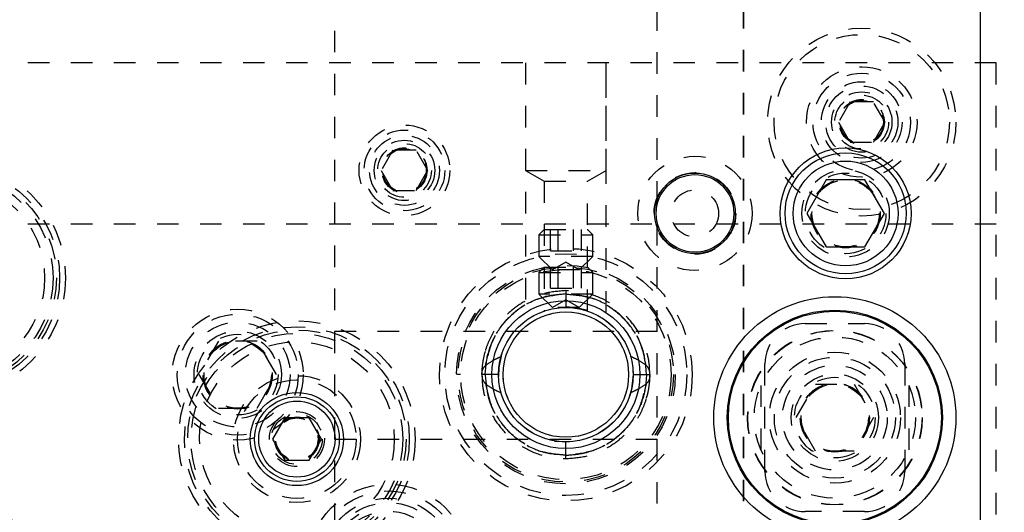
# Model space of a CAD drawing. Header units: inches. Extents: x 1772 to 2706, y -534 to -52.
# Tile 145 of 256: x 1879.92 to 1884.49, y -436.19 to -433.9. Entities that reach past the tile are written whole.
import ezdxf

# ---------------------------------------------------------------- set-up
doc = ezdxf.new("R2010")
doc.units = ezdxf.units.IN
doc.header["$LTSCALE"] = 0.5
doc.header["$MEASUREMENT"] = 0
doc.linetypes.add('HIDDEN', pattern=[0.225, 0.15, -0.075])
doc.linetypes.add('PHANTOM', pattern=[0.25, 0.125, -0.025, 0.025, -0.025, 0.025, -0.025])
doc.layers.add('SID-M-H', color=4, linetype='HIDDEN')
doc.layers.add('SID-M-S', color=105, linetype='Continuous')

msp = doc.modelspace()

# ---------------------------------------------------------------- linework, layer by layer
at = {"color": 7, "linetype": 'PHANTOM', "lineweight": 35}
msp.add_line((1883.27841, -426.04018), (1883.27841, -449.91886), dxfattribs=at)
at = {"layer": 'SID-M-H'}
for p, q in [((1881.37841, -428.35102), (1881.37841, -447.35102)), ((1882.87841, -447.35102), (1882.87841, -428.35102)), ((1884.45341, -434.10102), (1874.45341, -434.10102)), ((1882.26541, -434.10102), (1882.26541, -435.26324)), ((1882.26591, -434.10102), (1882.26591, -434.60102)), ((1882.64091, -434.60102), (1882.64091, -434.10102)), ((1882.64141, -435.26324), (1882.64141, -434.10102)), ((1884.45341, -441.60102), (1884.45341, -434.10102)), ((1883.77428, -434.28227), (1883.72015, -434.37602)), ((1883.88253, -434.28227), (1883.77428, -434.28227)), ((1883.93666, -434.37602), (1883.88253, -434.28227)), ((1883.72015, -434.37602), (1883.77428, -434.46977)), ((1883.88253, -434.46977), (1883.93666, -434.37602)), ((1881.64928, -434.50727), (1881.59515, -434.60102)), ((1881.75753, -434.50727), (1881.64928, -434.50727)), ((1881.81166, -434.60102), (1881.75753, -434.50727)), ((1883.77428, -434.46977), (1883.88253, -434.46977)), ((1881.59515, -434.60102), (1881.64928, -434.69477)), ((1881.75753, -434.69477), (1881.81166, -434.60102)), ((1882.26591, -434.60102), (1882.64091, -434.60102)), ((1882.26591, -434.60102), (1882.35291, -434.65125)), ((1882.55391, -434.65125), (1882.64091, -434.60102)), ((1881.64928, -434.69477), (1881.75753, -434.69477)), ((1882.35291, -434.65125), (1882.55391, -434.65125)), ((1882.35291, -434.65125), (1882.35291, -435.25483)), ((1882.55391, -435.25475), (1882.55391, -434.65125)), ((1889.25341, -434.85102), (1875.55341, -434.85102)), ((1882.35291, -434.87602), (1882.32841, -434.90052)), ((1882.35291, -434.87602), (1882.55391, -434.87602)), ((1882.38124, -434.97445), (1882.38124, -434.87602)), ((1882.41732, -434.97445), (1882.41732, -434.87602)), ((1882.48949, -434.97445), (1882.48949, -434.87602)), ((1882.52558, -434.97445), (1882.52558, -434.87602)), ((1882.57841, -434.90052), (1882.55391, -434.87602)), ((1882.32841, -434.90052), (1882.57841, -434.90052)), ((1882.32841, -434.90052), (1882.32841, -435.00102)), ((1882.57841, -435.00102), (1882.57841, -434.90052)), ((1882.57841, -435.00102), (1882.32841, -435.00102)), ((1882.32841, -435.00102), (1882.39091, -435.06352)), ((1882.38124, -434.97445), (1882.52558, -434.97445)), ((1882.51591, -435.06352), (1882.57841, -435.00102)), ((1882.35291, -435.05102), (1882.32841, -435.07552)), ((1882.35291, -435.05102), (1882.55391, -435.05102)), ((1882.38124, -435.14945), (1882.38124, -435.05102)), ((1882.45341, -435.02744), (1882.39091, -435.06352)), ((1882.41732, -435.14945), (1882.41732, -435.05102)), ((1882.51591, -435.06352), (1882.45341, -435.02744)), ((1882.48949, -435.14945), (1882.48949, -435.05102)), ((1882.52558, -435.14945), (1882.52558, -435.05102)), ((1882.57841, -435.07552), (1882.55391, -435.05102)), ((1882.32841, -435.07552), (1882.57841, -435.07552)), ((1882.32841, -435.07552), (1882.32841, -435.17602)), ((1882.51591, -435.06352), (1882.39091, -435.06352)), ((1882.57841, -435.17602), (1882.57841, -435.07552)), ((1882.38124, -435.14945), (1882.52558, -435.14945)), ((1882.57841, -435.17602), (1882.32841, -435.17602)), ((1882.32841, -435.17602), (1882.39091, -435.23852)), ((1882.45341, -435.16037), (1882.45341, -435.23837)), ((1882.51591, -435.23852), (1882.57841, -435.17602)), ((1882.45341, -435.20244), (1882.39091, -435.23852)), ((1882.51591, -435.23852), (1882.39091, -435.23852)), ((1882.51591, -435.23852), (1882.45341, -435.20244)), ((1883.56591, -435.31352), (1883.84091, -435.31352)), ((1882.87841, -435.35102), (1881.37841, -435.35102)), ((1882.20306, -435.36374), (1882.20306, -435.36374)), ((1880.83834, -435.39502), (1880.74827, -435.55102)), ((1881.01847, -435.39502), (1880.83834, -435.39502)), ((1881.10854, -435.55102), (1881.01847, -435.39502)), ((1882.15414, -435.45763), (1882.14174, -435.51713)), ((1882.14174, -435.51713), (1882.14002, -435.55937)), ((1883.37841, -436.00102), (1883.37841, -435.50102)), ((1884.02841, -435.50102), (1884.02841, -436.00102)), ((1880.74827, -435.55102), (1880.83834, -435.70702)), ((1881.01847, -435.70702), (1881.10854, -435.55102)), ((1881.96421, -435.55102), (1881.94521, -435.55102)), ((1882.14087, -435.55103), (1882.07845, -435.55103)), ((1882.75958, -435.61841), (1882.76691, -435.55102)), ((1882.76595, -435.55102), (1882.82837, -435.55101)), ((1882.76691, -435.55102), (1882.76641, -435.53343)), ((1882.96161, -435.55102), (1882.96161, -435.55102)), ((1883.01591, -435.55102), (1883.01591, -435.55102)), ((1883.35966, -435.60115), (1883.35966, -435.90089)), ((1883.52327, -435.75102), (1883.61334, -435.59502)), ((1883.61334, -435.59502), (1883.79347, -435.59502)), ((1883.79347, -435.59502), (1883.88354, -435.75102)), ((1884.04716, -435.60115), (1884.04716, -435.90089)), ((1882.75139, -435.64842), (1882.75958, -435.61841)), ((1880.83834, -435.70702), (1881.01847, -435.70702)), ((1883.61334, -435.90702), (1883.52327, -435.75102)), ((1883.88354, -435.75102), (1883.79347, -435.90702)), ((1881.37841, -435.85102), (1882.87841, -435.85102)), ((1882.39901, -435.85977), (1882.40269, -435.86039)), ((1882.40269, -435.86039), (1882.468, -435.86418)), ((1882.45341, -435.94167), (1882.45341, -435.86367)), ((1883.79347, -435.90702), (1883.61334, -435.90702)), ((1883.84091, -436.18852), (1883.56591, -436.18852))]:
    msp.add_line(p, q, dxfattribs=at)
for centre, radius in [((1883.82841, -434.37602), 0.4375), ((1883.82841, -434.37602), 0.4075), ((1883.82841, -434.37602), 0.25687), ((1883.82841, -434.37602), 0.22687), ((1883.82841, -434.37602), 0.1875), ((1883.82841, -434.37602), 0.16781), ((1883.82841, -434.37602), 0.1405), ((1883.82841, -434.37602), 0.125), ((1883.82841, -434.37602), 0.10497), ((1883.82841, -434.37602), 0.1047), ((1883.82841, -434.37602), 0.10418), ((1883.82841, -434.37602), 0.1005), ((1881.70341, -434.60102), 0.211), ((1881.70341, -434.60102), 0.1875), ((1881.70341, -434.60102), 0.1625), ((1881.70341, -434.60102), 0.1405), ((1881.70341, -434.60102), 0.125), ((1881.70341, -434.60102), 0.10497), ((1881.70341, -434.60102), 0.1047), ((1881.70341, -434.60102), 0.10418), ((1881.70341, -434.60102), 0.1005), ((1879.57841, -435.10102), 0.55), ((1883.05341, -434.80102), 0.26565), ((1879.57841, -435.10102), 0.5225), ((1879.57841, -435.10102), 0.5075), ((1883.75341, -434.80102), 0.203), ((1879.57841, -435.10102), 0.49213), ((1879.57841, -435.10102), 0.45276), ((1883.05341, -434.80102), 0.19), ((1883.75341, -434.80102), 0.1875), ((1883.75341, -434.80102), 0.16072), ((1883.75341, -434.80102), 0.16045), ((1883.75341, -434.80102), 0.15993), ((1883.75341, -434.80102), 0.15625), ((1883.05341, -434.80102), 0.1095), ((1882.45341, -435.55102), 0.5875), ((1882.45341, -435.55102), 0.5625), ((1882.45341, -435.55102), 0.5082), ((1882.45341, -435.55102), 0.5), ((1882.45341, -435.55102), 0.4892), ((1880.92841, -435.55102), 0.3045), ((1880.92841, -435.55102), 0.28125), ((1882.45341, -435.55102), 0.29167), ((1881.20341, -435.85102), 0.55), ((1881.20341, -435.85102), 0.5225), ((1880.92841, -435.55102), 0.24375), ((1881.20341, -435.85102), 0.5075), ((1881.20341, -435.85102), 0.49213), ((1880.92841, -435.55102), 0.203), ((1880.92841, -435.55102), 0.1875), ((1883.70341, -435.75102), 0.40625), ((1883.70341, -435.75102), 0.405), ((1883.70341, -435.75102), 0.375), ((1881.20341, -435.85102), 0.45276), ((1880.92841, -435.55102), 0.16072), ((1880.92841, -435.55102), 0.16045), ((1880.92841, -435.55102), 0.15993), ((1880.92841, -435.55102), 0.15625), ((1883.70341, -435.75102), 0.3045), ((1883.70341, -435.75102), 0.28125), ((1883.70341, -435.75102), 0.24375), ((1881.20341, -435.85102), 0.29528), ((1883.70341, -435.75102), 0.203), ((1883.70341, -435.75102), 0.1875), ((1881.20341, -435.85102), 0.27559), ((1883.70341, -435.75102), 0.16072), ((1883.70341, -435.75102), 0.16045), ((1883.70341, -435.75102), 0.15993), ((1883.70341, -435.75102), 0.15625), ((1881.20341, -435.85102), 0.12795), ((1881.20341, -435.85102), 0.11811), ((1881.20341, -435.85102), 0.10289), ((1881.20341, -435.85102), 0.10262), ((1881.20341, -435.85102), 0.1021), ((1881.20341, -435.85102), 0.09843), ((1881.62841, -436.43602), 0.375), ((1881.62841, -436.43602), 0.34375), ((1881.62841, -436.43602), 0.31), ((1881.62841, -436.43602), 0.28906), ((1881.62841, -436.43602), 0.25)]:
    msp.add_circle(centre, radius, dxfattribs=at)
for centre, radius, start, end in [((1882.45341, -435.55102), 0.3135, 71.37, 90.58679), ((1883.56591, -435.50102), 0.1875, 90, 180), ((1883.84091, -435.50102), 0.1875, 0, 90), ((1883.56591, -436.00102), 0.1875, 180, 270), ((1883.84091, -436.00102), 0.1875, 270, 0)]:
    msp.add_arc(centre, radius, start, end, dxfattribs=at)
for points, knots in [([(1882.45341, -435.16037), (1882.41979, -435.16294), (1882.35564, -435.16784), (1882.26977, -435.20282), (1882.20134, -435.2492), (1882.15013, -435.30194), (1882.11392, -435.35487), (1882.09023, -435.40429), (1882.07544, -435.44917), (1882.06656, -435.49391), (1882.06211, -435.52767), (1882.06332, -435.54765), (1882.06352, -435.5509)], [0, 0, 0, 0, 0.1642843, 0.3135734, 0.4477904, 0.5670794, 0.671348, 0.760539, 0.8346981, 0.9020185, 0.9840237, 1, 1, 1, 1]), ([(1882.07845, -435.55101), (1882.08154, -435.51439), (1882.08772, -435.44111), (1882.13707, -435.3405), (1882.21502, -435.25336), (1882.32384, -435.18899), (1882.41022, -435.18028), (1882.45341, -435.17593)], [0, 0, 0, 0, 0.1866588, 0.3734284, 0.5601675, 0.7800825, 1, 1, 1, 1]), ([(1882.45341, -435.17593), (1882.41677, -435.17913), (1882.34351, -435.18552), (1882.24267, -435.23442), (1882.15601, -435.31289), (1882.09133, -435.42141), (1882.08274, -435.50782), (1882.07845, -435.55103)], [0, 0, 0, 0, 0.1867859, 0.3735113, 0.5602438, 0.7800974, 1, 1, 1, 1]), ([(1882.08093, -435.50737), (1882.08756, -435.47403), (1882.10084, -435.40731), (1882.15374, -435.31838), (1882.23085, -435.2425), (1882.33345, -435.18711), (1882.41342, -435.17966), (1882.45341, -435.17593)], [0, 0, 0, 0, 0.1866411, 0.3734192, 0.5601372, 0.7800682, 1, 1, 1, 1]), ([(1882.45341, -435.17593), (1882.41949, -435.17868), (1882.35167, -435.18417), (1882.25709, -435.22617), (1882.17309, -435.29428), (1882.10588, -435.3895), (1882.08931, -435.46808), (1882.08102, -435.50737)], [0, 0, 0, 0, 0.1867762, 0.3735154, 0.5602057, 0.7801315, 1, 1, 1, 1]), ([(1882.84328, -435.55076), (1882.84289, -435.53416), (1882.84195, -435.49434), (1882.82688, -435.42936), (1882.79548, -435.35618), (1882.74293, -435.28343), (1882.66746, -435.21897), (1882.56832, -435.17065), (1882.49279, -435.1639), (1882.45341, -435.16037)], [0, 0, 0, 0, 0.0812569, 0.1949579, 0.3243989, 0.4696984, 0.6307018, 0.8074564, 1, 1, 1, 1]), ([(1882.45341, -435.17593), (1882.48732, -435.17868), (1882.55515, -435.18417), (1882.64972, -435.22617), (1882.73373, -435.29428), (1882.80093, -435.3895), (1882.81751, -435.46808), (1882.82579, -435.50737)], [0, 0, 0, 0, 0.1867762, 0.3735154, 0.5602057, 0.7801315, 1, 1, 1, 1]), ([(1882.45341, -435.17593), (1882.49004, -435.17913), (1882.5633, -435.18552), (1882.66414, -435.23442), (1882.75081, -435.31289), (1882.81549, -435.42141), (1882.82407, -435.50782), (1882.82837, -435.55103)], [0, 0, 0, 0, 0.1867859, 0.3735113, 0.5602438, 0.7800974, 1, 1, 1, 1]), ([(1882.82837, -435.55101), (1882.82528, -435.51439), (1882.8191, -435.44111), (1882.76975, -435.3405), (1882.69179, -435.25336), (1882.58298, -435.18899), (1882.4966, -435.18028), (1882.45341, -435.17593)], [0, 0, 0, 0, 0.1866588, 0.3734284, 0.5601675, 0.7800825, 1, 1, 1, 1]), ([(1882.82589, -435.50737), (1882.81925, -435.47403), (1882.80597, -435.40731), (1882.75308, -435.31838), (1882.67596, -435.2425), (1882.57336, -435.18711), (1882.49339, -435.17966), (1882.45341, -435.17593)], [0, 0, 0, 0, 0.1866411, 0.3734192, 0.5601372, 0.7800682, 1, 1, 1, 1]), ([(1882.07835, -435.4434), (1882.07751, -435.44586), (1882.07224, -435.46132), (1882.06677, -435.49402), (1882.06205, -435.52766), (1882.06331, -435.54764), (1882.06351, -435.5509)], [0, 0, 0, 0, 0.0713569, 0.449441, 0.910068, 1, 1, 1, 1]), ([(1882.08087, -435.50736), (1882.09354, -435.49861), (1882.11617, -435.48297), (1882.14127, -435.47175), (1882.15231, -435.46681)], [0, 0, 0, 0, 0.559993, 1, 1, 1, 1]), ([(1882.82595, -435.50736), (1882.81328, -435.49861), (1882.79065, -435.48297), (1882.76555, -435.47175), (1882.7545, -435.46681)], [0, 0, 0, 0, 0.559993, 1, 1, 1, 1]), ([(1882.06276, -435.55102), (1882.0635, -435.54167), (1882.06483, -435.52501), (1882.07598, -435.51275), (1882.08087, -435.50736)], [0, 0, 0, 0, 0.5612126, 1, 1, 1, 1]), ([(1882.84406, -435.55102), (1882.84331, -435.54167), (1882.84198, -435.52501), (1882.83084, -435.51275), (1882.82595, -435.50736)], [0, 0, 0, 0, 0.5612126, 1, 1, 1, 1]), ([(1882.06276, -435.55102), (1882.0635, -435.56037), (1882.06483, -435.57703), (1882.07598, -435.5893), (1882.08087, -435.59468)], [0, 0, 0, 0, 0.5612126, 1, 1, 1, 1]), ([(1882.07845, -435.55101), (1882.07597, -435.55101), (1882.07102, -435.55101), (1882.06471, -435.55101), (1882.06358, -435.55101), (1882.06289, -435.55101)], [0, 0, 0, 0, 0.2808789, 0.5625042, 1, 1, 1, 1]), ([(1882.06353, -435.55129), (1882.06393, -435.56788), (1882.06487, -435.60771), (1882.07993, -435.67269), (1882.11133, -435.74586), (1882.16388, -435.81862), (1882.23935, -435.88307), (1882.3385, -435.93139), (1882.41403, -435.93815), (1882.45341, -435.94167)], [0, 0, 0, 0, 0.0812569, 0.1949579, 0.3243989, 0.4696984, 0.6307018, 0.8074564, 1, 1, 1, 1]), ([(1882.45341, -435.92611), (1882.41677, -435.92292), (1882.34351, -435.91652), (1882.24267, -435.86763), (1882.15601, -435.78915), (1882.09133, -435.68063), (1882.08274, -435.59422), (1882.07845, -435.55101)], [0, 0, 0, 0, 0.1867859, 0.3735113, 0.5602438, 0.7800974, 1, 1, 1, 1]), ([(1882.07845, -435.55103), (1882.08154, -435.58766), (1882.08772, -435.66093), (1882.13707, -435.76154), (1882.21502, -435.84868), (1882.32384, -435.91306), (1882.41022, -435.92176), (1882.45341, -435.92611)], [0, 0, 0, 0, 0.1866588, 0.3734284, 0.5601675, 0.7800825, 1, 1, 1, 1]), ([(1882.45341, -435.92611), (1882.49004, -435.92292), (1882.5633, -435.91652), (1882.66414, -435.86763), (1882.75081, -435.78915), (1882.81549, -435.68063), (1882.82407, -435.59422), (1882.82837, -435.55101)], [0, 0, 0, 0, 0.1867859, 0.3735113, 0.5602438, 0.7800974, 1, 1, 1, 1]), ([(1882.82837, -435.55103), (1882.82528, -435.58766), (1882.8191, -435.66093), (1882.76975, -435.76154), (1882.69179, -435.84868), (1882.58298, -435.91306), (1882.4966, -435.92176), (1882.45341, -435.92611)], [0, 0, 0, 0, 0.1866588, 0.3734284, 0.5601675, 0.7800825, 1, 1, 1, 1]), ([(1882.45341, -435.94167), (1882.48702, -435.9391), (1882.55118, -435.9342), (1882.63704, -435.89922), (1882.70548, -435.85285), (1882.75668, -435.8001), (1882.79289, -435.74717), (1882.81658, -435.69775), (1882.83137, -435.65288), (1882.84025, -435.60813), (1882.8447, -435.57438), (1882.84349, -435.5544), (1882.8433, -435.55114)], [0, 0, 0, 0, 0.1642843, 0.3135734, 0.4477904, 0.5670794, 0.671348, 0.760539, 0.8346981, 0.9020185, 0.9840237, 1, 1, 1, 1]), ([(1882.84406, -435.55102), (1882.84331, -435.56037), (1882.84198, -435.57703), (1882.83084, -435.5893), (1882.82595, -435.59468)], [0, 0, 0, 0, 0.5612126, 1, 1, 1, 1]), ([(1882.82837, -435.55103), (1882.83084, -435.55103), (1882.8358, -435.55103), (1882.8421, -435.55103), (1882.84323, -435.55103), (1882.84392, -435.55103)], [0, 0, 0, 0, 0.2808789, 0.5625042, 1, 1, 1, 1]), ([(1882.82847, -435.65864), (1882.8293, -435.65619), (1882.83457, -435.64072), (1882.84004, -435.60802), (1882.84477, -435.57438), (1882.84351, -435.5544), (1882.8433, -435.55114)], [0, 0, 0, 0, 0.0713569, 0.449441, 0.910068, 1, 1, 1, 1]), ([(1882.08087, -435.59468), (1882.09354, -435.60344), (1882.11617, -435.61908), (1882.14127, -435.63029), (1882.15231, -435.63523)], [0, 0, 0, 0, 0.559993, 1, 1, 1, 1]), ([(1882.08093, -435.59467), (1882.08756, -435.62802), (1882.10084, -435.69473), (1882.15374, -435.78366), (1882.23085, -435.85955), (1882.33345, -435.91493), (1882.41342, -435.92239), (1882.45341, -435.92611)], [0, 0, 0, 0, 0.1866411, 0.3734192, 0.5601372, 0.7800682, 1, 1, 1, 1]), ([(1882.45341, -435.92611), (1882.41949, -435.92337), (1882.35167, -435.91788), (1882.25709, -435.87587), (1882.17309, -435.80776), (1882.10588, -435.71255), (1882.08931, -435.63396), (1882.08102, -435.59467)], [0, 0, 0, 0, 0.1867762, 0.3735154, 0.5602057, 0.7801315, 1, 1, 1, 1]), ([(1882.82589, -435.59467), (1882.81925, -435.62802), (1882.80597, -435.69473), (1882.75308, -435.78366), (1882.67596, -435.85955), (1882.57336, -435.91493), (1882.49339, -435.92239), (1882.45341, -435.92611)], [0, 0, 0, 0, 0.1866411, 0.3734192, 0.5601372, 0.7800682, 1, 1, 1, 1]), ([(1882.45341, -435.92611), (1882.48732, -435.92337), (1882.55515, -435.91788), (1882.64972, -435.87587), (1882.73373, -435.80776), (1882.80093, -435.71255), (1882.81751, -435.63396), (1882.82579, -435.59467)], [0, 0, 0, 0, 0.1867762, 0.3735154, 0.5602057, 0.7801315, 1, 1, 1, 1]), ([(1882.82595, -435.59468), (1882.81328, -435.60344), (1882.79065, -435.61908), (1882.76555, -435.63029), (1882.7545, -435.63523)], [0, 0, 0, 0, 0.55999298, 1, 1, 1, 1])]:
    msp.add_open_spline(points, degree=3, knots=knots, dxfattribs=at)
at = {"layer": 'SID-M-S'}
for p, q in [((1884.37841, -428.35102), (1884.37841, -447.35102)), ((1883.66334, -434.64502), (1883.57327, -434.80102)), ((1883.84347, -434.64502), (1883.66334, -434.64502)), ((1883.93354, -434.80102), (1883.84347, -434.64502)), ((1883.57327, -434.80102), (1883.66334, -434.95702)), ((1883.84347, -434.95702), (1883.93354, -434.80102)), ((1883.66334, -434.95702), (1883.84347, -434.95702)), ((1881.14658, -435.7526), (1881.08976, -435.85102)), ((1881.26023, -435.7526), (1881.14658, -435.7526)), ((1881.31706, -435.85102), (1881.26023, -435.7526)), ((1881.08976, -435.85102), (1881.14658, -435.94945)), ((1881.26023, -435.94945), (1881.31706, -435.85102)), ((1881.14658, -435.94945), (1881.26023, -435.94945))]:
    msp.add_line(p, q, dxfattribs=at)
for centre, radius in [((1883.75341, -434.80102), 0.3045), ((1883.75341, -434.80102), 0.28125), ((1883.75341, -434.80102), 0.24375), ((1883.05341, -434.80102), 0.1875), ((1883.05341, -434.80102), 0.1805), ((1883.70341, -435.75102), 0.5625), ((1882.45341, -435.55102), 0.34375), ((1882.45341, -435.55102), 0.31265), ((1882.45341, -435.55102), 0.3125), ((1882.45341, -435.55102), 0.29167), ((1883.70341, -435.75102), 0.5), ((1883.70341, -435.75102), 0.495), ((1881.20341, -435.85102), 0.21654), ((1881.20341, -435.85102), 0.19685), ((1881.20341, -435.85102), 0.17717), ((1879.70341, -436.47602), 0.3045)]:
    msp.add_circle(centre, radius, dxfattribs=at)

doc.saveas('drawing.dxf')
